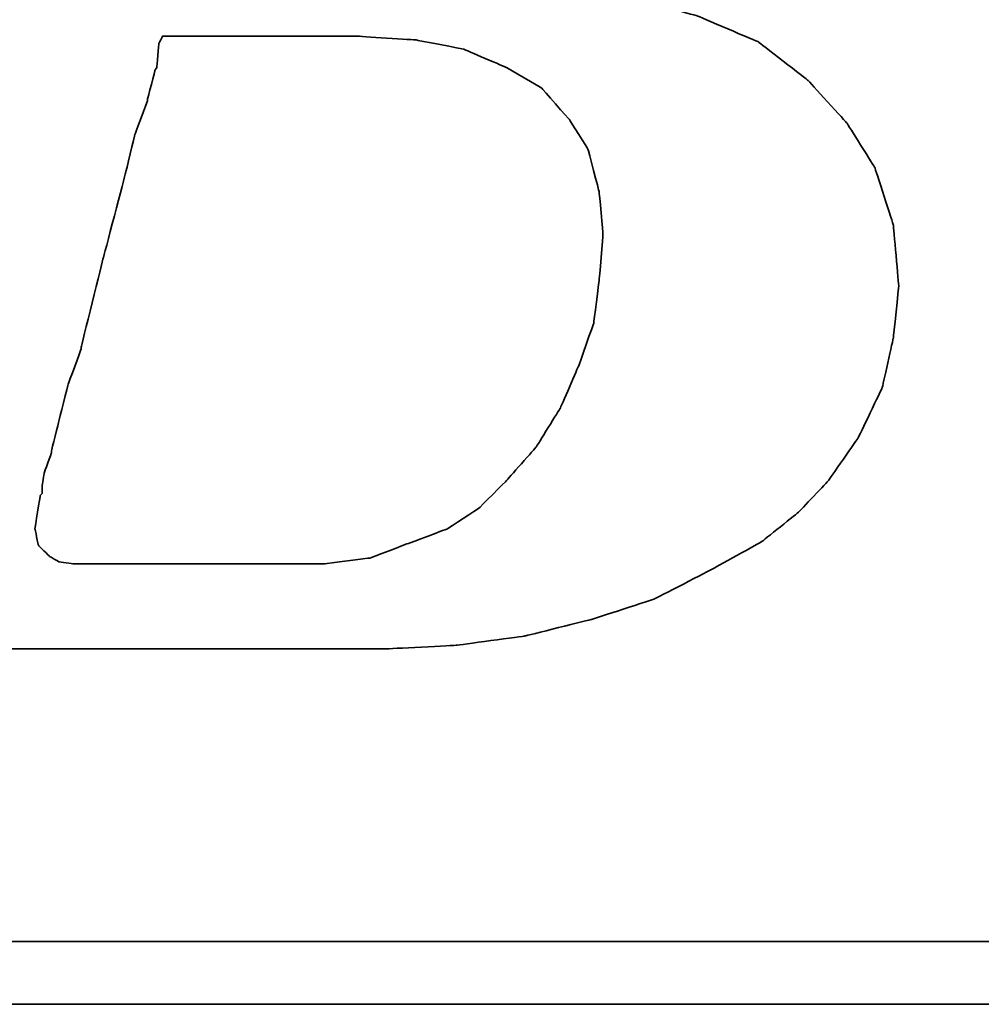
# Model space of a CAD drawing. Header units: millimetres. Extents: x 725 to 1014, y 326 to 423.
# Tile 29 of 51: x 944.83 to 947.14, y 350.6 to 352.96. Entities that reach past the tile are written whole.
import ezdxf

# ---------------------------------------------------------------- set-up
doc = ezdxf.new("R2010")
doc.units = ezdxf.units.MM
doc.header["$LTSCALE"] = 0.15
doc.layers.add('DIM', color=4, linetype='CONTINUOUS')
doc.layers.add('layer 1', color=7, linetype='CONTINUOUS')

# ---------------------------------------------------------------- blocks, each defined once
blk = doc.blocks.new('TBI MOTION logo(完整正式版)')
at = {"layer": 'layer 1', "color": 22, "lineweight": 35}
for points, knots in [([(-64.65375, -6.86375), (-64.65375, -6.86375), (-64.84375, -7.29625), (-64.84375, -7.29625), (-64.84375, -7.29625), (-64.84375, -7.29625), (-64.86875, -7.34375), (-64.86875, -7.34375), (-64.86875, -7.34375), (-64.86875, -7.34375), (-64.86875, -7.36875), (-64.86875, -7.36875), (-64.86875, -7.36875), (-64.86875, -7.36875), (-65.15375, -7.65375), (-65.15375, -7.65375), (-65.15375, -7.65375), (-65.15375, -7.65375), (-65.17875, -7.65375), (-65.17875, -7.65375), (-65.17875, -7.65375), (-65.17875, -7.65375), (-65.20375, -7.67875), (-65.20375, -7.67875), (-65.20375, -7.67875), (-65.20375, -7.67875), (-65.58875, -7.87125), (-65.58875, -7.87125), (-65.58875, -7.87125), (-65.58875, -7.87125), (-65.63375, -7.87125), (-65.63375, -7.87125), (-65.63375, -7.87125), (-65.63375, -7.87125), (-65.65875, -7.89375), (-65.65875, -7.89375), (-65.65875, -7.89375), (-65.65875, -7.89375), (-66.09375, -7.94375), (-66.09375, -7.94375), (-66.09375, -7.94375), (-66.09375, -7.94375), (-66.11375, -7.94375), (-66.11375, -7.94375), (-66.11375, -7.94375), (-66.11375, -7.94375), (-66.16375, -7.94375), (-66.16375, -7.94375), (-66.16375, -7.94375), (-66.16375, -7.94375), (-66.30875, -7.94375), (-66.30875, -7.94375), (-66.30875, -7.94375), (-66.30875, -7.94375), (-66.69375, -7.94375), (-66.69375, -7.94375), (-66.69375, -7.94375), (-66.69375, -7.94375), (-67.07375, -7.94375), (-67.07375, -7.94375), (-67.07375, -7.94375), (-67.07375, -7.94375), (-67.12375, -7.94375), (-67.12375, -7.94375), (-67.12375, -7.94375), (-67.12375, -7.94375), (-67.12375, -7.96625), (-67.12375, -7.96625), (-67.12375, -7.96625), (-67.12375, -7.96625), (-67.14875, -7.99125), (-67.14875, -7.99125), (-67.14875, -7.99125), (-67.14875, -7.99125), (-67.24375, -8.34875), (-67.24375, -8.34875), (-67.24375, -8.34875), (-67.24375, -8.34875), (-67.31375, -8.68625), (-67.31375, -8.68625), (-67.31375, -8.68625), (-67.31375, -8.68625), (-67.26875, -8.68625), (-67.26875, -8.68625), (-67.26875, -8.68625), (-67.26875, -8.68625), (-67.07375, -8.68625), (-67.07375, -8.68625), (-67.07375, -8.68625), (-67.07375, -8.68625), (-66.54875, -8.68625), (-66.54875, -8.68625), (-66.54875, -8.68625), (-66.54875, -8.68625), (-65.82625, -8.68625), (-65.82625, -8.68625), (-65.82625, -8.68625), (-65.82625, -8.68625), (-65.01375, -8.68625), (-65.01375, -8.68625), (-65.01375, -8.68625), (-65.01375, -8.68625), (-64.05375, -8.68625), (-64.05375, -8.68625), (-64.05375, -8.68625), (-64.05375, -8.68625), (-62.08375, -8.68625), (-62.08375, -8.68625), (-62.08375, -8.68625), (-62.08375, -8.68625), (-60.06875, -8.68625), (-60.06875, -8.68625), (-60.06875, -8.68625), (-60.06875, -8.68625), (-59.10875, -8.68625), (-59.10875, -8.68625), (-59.10875, -8.68625), (-59.10875, -8.68625), (-58.29375, -8.68625), (-58.29375, -8.68625), (-58.29375, -8.68625), (-58.29375, -8.68625), (-57.57375, -8.68625), (-57.57375, -8.68625), (-57.57375, -8.68625), (-57.57375, -8.68625), (-57.04875, -8.68625), (-57.04875, -8.68625), (-57.04875, -8.68625), (-57.04875, -8.68625), (-56.85375, -8.68625), (-56.85375, -8.68625), (-56.85375, -8.68625), (-56.85375, -8.68625), (-56.70875, -8.68625), (-56.70875, -8.68625), (-56.70875, -8.68625), (-56.70875, -8.68625), (-56.61375, -8.68625), (-56.61375, -8.68625), (-56.61375, -8.68625), (-56.61375, -8.68625), (-56.56875, -8.68625), (-56.56875, -8.68625), (-56.56875, -8.68625), (-56.56875, -8.68625), (-55.65375, -8.63875), (-55.65375, -8.63875), (-55.65375, -8.63875), (-55.65375, -8.63875), (-54.76875, -8.51875), (-54.76875, -8.51875), (-54.76875, -8.51875), (-54.76875, -8.51875), (-53.90375, -8.30375), (-53.90375, -8.30375), (-53.90375, -8.30375), (-53.90375, -8.30375), (-53.08875, -8.03875), (-53.08875, -8.03875), (-53.08875, -8.03875), (-53.08875, -8.03875), (-52.34375, -7.65375), (-52.34375, -7.65375), (-52.34375, -7.65375), (-52.34375, -7.65375), (-51.69875, -7.29625), (-51.69875, -7.29625), (-51.69875, -7.29625), (-51.69875, -7.29625), (-51.21875, -6.91125), (-51.21875, -6.91125), (-51.21875, -6.91125), (-51.21875, -6.91125), (-50.83375, -6.50375), (-50.83375, -6.50375), (-50.83375, -6.50375), (-50.83375, -6.50375), (-50.44875, -5.94875), (-50.44875, -5.94875), (-50.44875, -5.94875), (-50.44875, -5.94875), (-50.13875, -5.30375), (-50.13875, -5.30375), (-50.13875, -5.30375), (-50.13875, -5.30375), (-49.99375, -4.65375), (-49.99375, -4.65375), (-49.99375, -4.65375), (-49.99375, -4.65375), (-49.92375, -3.98375), (-49.92375, -3.98375), (-49.92375, -3.98375), (-49.92375, -3.98375), (-49.99375, -3.19374), (-49.99375, -3.19374), (-49.99375, -3.19374), (-49.99375, -3.19374), (-50.23374, -2.44874), (-50.23374, -2.44874), (-50.23374, -2.44874), (-50.23374, -2.44874), (-50.59375, -1.87374), (-50.59375, -1.87374), (-50.59375, -1.87374), (-50.59375, -1.87374), (-51.09875, -1.31874), (-51.09875, -1.31874), (-51.09875, -1.31874), (-51.09875, -1.31874), (-51.74375, -0.81875), (-51.74375, -0.81875), (-51.74375, -0.81875), (-51.74375, -0.81875), (-52.53875, -0.48125), (-52.53875, -0.48125), (-52.53875, -0.48125), (-52.53875, -0.48125), (-53.47375, -0.21875), (-53.47375, -0.21875), (-53.47375, -0.21875), (-53.47375, -0.21875), (-54.52875, -0.04874), (-54.52875, -0.04874), (-54.52875, -0.04874), (-54.52875, -0.04874), (-55.65375, 0.12125), (-55.65375, 0.12125), (-55.65375, 0.12125), (-55.65375, 0.12125), (-54.50375, 0.28624), (-54.50375, 0.28624), (-54.50375, 0.28624), (-54.50375, 0.28624), (-53.83375, 0.38124), (-53.83375, 0.38124), (-53.83375, 0.38124), (-53.83375, 0.38124), (-53.18375, 0.50125), (-53.18375, 0.50125), (-53.18375, 0.50125), (-53.18375, 0.50125), (-52.55875, 0.66874), (-52.55875, 0.66874), (-52.55875, 0.66874), (-52.55875, 0.66874), (-52.03375, 0.86124), (-52.03375, 0.86124), (-52.03375, 0.86124), (-52.03375, 0.86124), (-51.50374, 1.03124), (-51.50374, 1.03124), (-51.50374, 1.03124), (-51.50374, 1.03124), (-51.09875, 1.27125), (-51.09875, 1.27125), (-51.09875, 1.27125), (-51.09875, 1.27125), (-50.71375, 1.48624), (-50.71375, 1.48624), (-50.71375, 1.48624), (-50.71375, 1.48624), (-50.37625, 1.77625), (-50.37625, 1.77625), (-50.37625, 1.77625), (-50.37625, 1.77625), (-49.82375, 2.37625), (-49.82375, 2.37625), (-49.82375, 2.37625), (-49.82375, 2.37625), (-49.41875, 2.99625), (-49.41875, 2.99625), (-49.41875, 2.99625), (-49.41875, 2.99625), (-49.22375, 3.76625), (-49.22375, 3.76625), (-49.22375, 3.76625), (-49.22375, 3.76625), (-49.15375, 4.50874), (-49.15375, 4.50874), (-49.15375, 4.50874), (-49.15375, 4.50874), (-49.20375, 5.25125), (-49.20375, 5.25125), (-49.20375, 5.25125), (-49.20375, 5.25125), (-49.41875, 5.92625), (-49.41875, 5.92625), (-49.41875, 5.92625), (-49.41875, 5.92625), (-49.77875, 6.47625), (-49.77875, 6.47625), (-49.77875, 6.47625), (-49.77875, 6.47625), (-50.33125, 7.02624), (-50.33125, 7.02624), (-50.33125, 7.02624), (-50.33125, 7.02624), (-51.00125, 7.43625), (-51.00125, 7.43625), (-51.00125, 7.43625), (-51.00125, 7.43625), (-51.79375, 7.72625), (-51.79375, 7.72625), (-51.79375, 7.72625), (-51.79375, 7.72625), (-52.72875, 7.89124), (-52.72875, 7.89124), (-52.72875, 7.89124), (-52.72875, 7.89124), (-53.83375, 7.98625), (-53.83375, 7.98625), (-53.83375, 7.98625), (-53.83375, 7.98625), (-53.92875, 7.98625), (-53.92875, 7.98625), (-53.92875, 7.98625), (-53.92875, 7.98625), (-54.26375, 7.98625), (-54.26375, 7.98625), (-54.26375, 7.98625), (-54.26375, 7.98625), (-54.74375, 7.98625), (-54.74375, 7.98625), (-54.74375, 7.98625), (-54.74375, 7.98625), (-55.36875, 7.98625), (-55.36875, 7.98625), (-55.36875, 7.98625), (-55.36875, 7.98625), (-56.13375, 7.98625), (-56.13375, 7.98625), (-56.13375, 7.98625), (-56.13375, 7.98625), (-56.94875, 7.98625), (-56.94875, 7.98625), (-56.94875, 7.98625), (-56.94875, 7.98625), (-58.77625, 7.98625), (-58.77625, 7.98625), (-58.77625, 7.98625), (-58.77625, 7.98625), (-60.59875, 7.98625), (-60.59875, 7.98625), (-60.59875, 7.98625), (-60.59875, 7.98625), (-61.41375, 7.98625), (-61.41375, 7.98625), (-61.41375, 7.98625), (-61.41375, 7.98625), (-62.17875, 7.98625), (-62.17875, 7.98625), (-62.17875, 7.98625), (-62.17875, 7.98625), (-62.80375, 7.98625), (-62.80375, 7.98625), (-62.80375, 7.98625), (-62.80375, 7.98625), (-63.30625, 7.98625), (-63.30625, 7.98625), (-63.30625, 7.98625), (-63.30625, 7.98625), (-63.57375, 7.98625), (-63.57375, 7.98625), (-63.57375, 7.98625), (-63.57375, 7.98625), (-63.57375, 7.96375), (-63.57375, 7.96375), (-63.57375, 7.96375), (-63.57375, 7.96375), (-63.59875, 7.94125), (-63.59875, 7.94125), (-63.59875, 7.94125), (-63.59875, 7.94125), (-63.69375, 7.55625), (-63.69375, 7.55625), (-63.69375, 7.55625), (-63.69375, 7.55625), (-63.76375, 7.24624), (-63.76375, 7.24624), (-63.76375, 7.24624), (-63.76375, 7.24624), (-63.23875, 7.24624), (-63.23875, 7.24624), (-63.23875, 7.24624), (-63.23875, 7.24624), (-62.75875, 7.24624), (-62.75875, 7.24624), (-62.75875, 7.24624), (-62.75875, 7.24624), (-62.61125, 7.24624), (-62.61125, 7.24624), (-62.61125, 7.24624), (-62.61125, 7.24624), (-62.56625, 7.24624), (-62.56625, 7.24624), (-62.56625, 7.24624), (-62.56625, 7.24624), (-62.22875, 7.24624), (-62.22875, 7.24624), (-62.22875, 7.24624), (-62.22875, 7.24624), (-62.20375, 7.24624), (-62.20375, 7.24624), (-62.20375, 7.24624), (-62.20375, 7.24624), (-62.17875, 7.21875), (-62.17875, 7.21875), (-62.17875, 7.21875), (-62.17875, 7.21875), (-61.96375, 7.17125), (-61.96375, 7.17125), (-61.96375, 7.17125), (-61.96375, 7.17125), (-61.72375, 7.12624), (-61.72375, 7.12624), (-61.72375, 7.12624), (-61.72375, 7.12624), (-61.70375, 7.12624), (-61.70375, 7.12624), (-61.70375, 7.12624), (-61.70375, 7.12624), (-61.55875, 7.07624), (-61.55875, 7.07624), (-61.55875, 7.07624), (-61.55875, 7.07624), (-61.50875, 7.07624), (-61.50875, 7.07624), (-61.50875, 7.07624), (-61.50875, 7.07624), (-61.48375, 7.02624), (-61.48375, 7.02624), (-61.48375, 7.02624), (-61.48375, 7.02624), (-61.31875, 6.83375), (-61.31875, 6.83375), (-61.31875, 6.83375), (-61.31875, 6.83375), (-61.29375, 6.81125), (-61.29375, 6.81125), (-61.29375, 6.81125), (-61.29375, 6.81125), (-61.29375, 6.78625), (-61.29375, 6.78625), (-61.29375, 6.78625), (-61.29375, 6.78625), (-61.19875, 6.50124), (-61.19875, 6.50124), (-61.19875, 6.50124), (-61.19875, 6.50124), (-61.17375, 6.45124), (-61.17375, 6.45124), (-61.17375, 6.45124), (-61.17375, 6.45124), (-61.19875, 6.40625), (-61.19875, 6.40625), (-61.19875, 6.40625), (-61.19875, 6.40625), (-61.26875, 5.99624), (-61.26875, 5.99624), (-61.26875, 5.99624), (-61.26875, 5.99624), (-61.26875, 5.85125), (-61.26875, 5.85125), (-61.26875, 5.85125), (-61.26875, 5.85125), (-61.26875, 5.82625), (-61.26875, 5.82625), (-61.26875, 5.82625), (-61.26875, 5.82625), (-61.29375, 5.80625), (-61.29375, 5.80625), (-61.29375, 5.80625), (-61.29375, 5.80625), (-61.34125, 5.66125), (-61.34125, 5.66125), (-61.34125, 5.66125), (-61.34125, 5.66125), (-61.41375, 5.44625), (-61.41375, 5.44625), (-61.41375, 5.44625), (-61.41375, 5.44625), (-61.48375, 5.15625), (-61.48375, 5.15625), (-61.48375, 5.15625), (-61.48375, 5.15625), (-61.58375, 4.82124), (-61.58375, 4.82124), (-61.58375, 4.82124), (-61.58375, 4.82124), (-61.79875, 4.00375), (-61.79875, 4.00375), (-61.79875, 4.00375), (-61.79875, 4.00375), (-62.05875, 2.99625), (-62.05875, 2.99625), (-62.05875, 2.99625), (-62.05875, 2.99625), (-62.34875, 1.91625), (-62.34875, 1.91625), (-62.34875, 1.91625), (-62.34875, 1.91625), (-62.97375, -0.41124), (-62.97375, -0.41124), (-62.97375, -0.41124), (-62.97375, -0.41124), (-63.59875, -2.75875), (-63.59875, -2.75875), (-63.59875, -2.75875), (-63.59875, -2.75875), (-63.88375, -3.86374), (-63.88375, -3.86374), (-63.88375, -3.86374), (-63.88375, -3.86374), (-64.14875, -4.82374), (-64.14875, -4.82374), (-64.14875, -4.82374), (-64.14875, -4.82374), (-64.36375, -5.64125), (-64.36375, -5.64125), (-64.36375, -5.64125), (-64.36375, -5.64125), (-64.43625, -5.97625), (-64.43625, -5.97625), (-64.43625, -5.97625), (-64.43625, -5.97625), (-64.50875, -6.28625), (-64.50875, -6.28625), (-64.50875, -6.28625), (-64.50875, -6.28625), (-64.50875, -6.30875), (-64.50875, -6.30875), (-64.50875, -6.30875), (-64.50875, -6.30875), (-64.57875, -6.50375), (-64.57875, -6.50375), (-64.57875, -6.50375), (-64.57875, -6.50375), (-64.62875, -6.69625), (-64.62875, -6.69625), (-64.62875, -6.69625), (-64.62875, -6.69625), (-64.62875, -6.76875), (-64.62875, -6.76875), (-64.62875, -6.76875), (-64.62875, -6.76875), (-64.62875, -6.81375), (-64.62875, -6.81375), (-64.62875, -6.81375), (-64.62875, -6.81375), (-64.62875, -6.83875), (-64.62875, -6.83875), (-64.62875, -6.83875), (-64.62875, -6.83875), (-64.65375, -6.86375), (-64.65375, -6.86375)], [0, 0, 0, 0, 0.00719424, 0.00719424, 0.00719424, 0.00719425, 0.01438849, 0.01438849, 0.01438849, 0.0143885, 0.02158273, 0.02158273, 0.02158273, 0.02158274, 0.02877698, 0.02877698, 0.02877698, 0.02877699, 0.03597122, 0.03597122, 0.03597122, 0.03597123, 0.04316547, 0.04316547, 0.04316547, 0.04316548, 0.05035971, 0.05035971, 0.05035971, 0.05035972, 0.05755396, 0.05755396, 0.05755396, 0.05755397, 0.0647482, 0.0647482, 0.0647482, 0.06474821, 0.07194245, 0.07194245, 0.07194245, 0.07194246, 0.07913669, 0.07913669, 0.07913669, 0.0791367, 0.08633094, 0.08633094, 0.08633094, 0.08633095, 0.09352518, 0.09352518, 0.09352518, 0.09352519, 0.10071942, 0.10071942, 0.10071942, 0.10071943, 0.10791367, 0.10791367, 0.10791367, 0.10791368, 0.11510791, 0.11510791, 0.11510791, 0.11510792, 0.12230216, 0.12230216, 0.12230216, 0.12230217, 0.1294964, 0.1294964, 0.1294964, 0.12949641, 0.13669065, 0.13669065, 0.13669065, 0.13669066, 0.14388489, 0.14388489, 0.14388489, 0.1438849, 0.15107914, 0.15107914, 0.15107914, 0.15107915, 0.15827338, 0.15827338, 0.15827338, 0.15827339, 0.16546763, 0.16546763, 0.16546763, 0.16546764, 0.17266187, 0.17266187, 0.17266187, 0.17266188, 0.17985612, 0.17985612, 0.17985612, 0.17985613, 0.18705036, 0.18705036, 0.18705036, 0.18705037, 0.1942446, 0.1942446, 0.1942446, 0.19424461, 0.20143885, 0.20143885, 0.20143885, 0.20143886, 0.20863309, 0.20863309, 0.20863309, 0.2086331, 0.21582734, 0.21582734, 0.21582734, 0.21582735, 0.22302158, 0.22302158, 0.22302158, 0.22302159, 0.23021583, 0.23021583, 0.23021583, 0.23021584, 0.23741007, 0.23741007, 0.23741007, 0.23741008, 0.24460432, 0.24460432, 0.24460432, 0.24460433, 0.25179856, 0.25179856, 0.25179856, 0.25179857, 0.25899281, 0.25899281, 0.25899281, 0.25899282, 0.26618705, 0.26618705, 0.26618705, 0.26618706, 0.27338129, 0.27338129, 0.27338129, 0.2733813, 0.28057554, 0.28057554, 0.28057554, 0.28057555, 0.28776978, 0.28776978, 0.28776978, 0.28776979, 0.29496403, 0.29496403, 0.29496403, 0.29496404, 0.30215827, 0.30215827, 0.30215827, 0.30215828, 0.30935252, 0.30935252, 0.30935252, 0.30935253, 0.31654676, 0.31654676, 0.31654676, 0.31654677, 0.32374101, 0.32374101, 0.32374101, 0.32374102, 0.33093525, 0.33093525, 0.33093525, 0.33093526, 0.3381295, 0.3381295, 0.3381295, 0.33812951, 0.34532374, 0.34532374, 0.34532374, 0.34532375, 0.35251799, 0.35251799, 0.35251799, 0.352518, 0.35971223, 0.35971223, 0.35971223, 0.35971224, 0.36690647, 0.36690647, 0.36690647, 0.36690648, 0.37410072, 0.37410072, 0.37410072, 0.37410073, 0.38129496, 0.38129496, 0.38129496, 0.38129497, 0.38848921, 0.38848921, 0.38848921, 0.38848922, 0.39568345, 0.39568345, 0.39568345, 0.39568346, 0.4028777, 0.4028777, 0.4028777, 0.40287771, 0.41007194, 0.41007194, 0.41007194, 0.41007195, 0.41726619, 0.41726619, 0.41726619, 0.4172662, 0.42446043, 0.42446043, 0.42446043, 0.42446044, 0.43165468, 0.43165468, 0.43165468, 0.43165469, 0.43884892, 0.43884892, 0.43884892, 0.43884893, 0.44604317, 0.44604317, 0.44604317, 0.44604318, 0.45323741, 0.45323741, 0.45323741, 0.45323742, 0.46043165, 0.46043165, 0.46043165, 0.46043166, 0.4676259, 0.4676259, 0.4676259, 0.46762591, 0.47482014, 0.47482014, 0.47482014, 0.47482015, 0.48201439, 0.48201439, 0.48201439, 0.4820144, 0.48920863, 0.48920863, 0.48920863, 0.48920864, 0.49640288, 0.49640288, 0.49640288, 0.49640289, 0.50359712, 0.50359712, 0.50359712, 0.50359713, 0.51079137, 0.51079137, 0.51079137, 0.51079138, 0.51798561, 0.51798561, 0.51798561, 0.51798562, 0.52517986, 0.52517986, 0.52517986, 0.52517987, 0.5323741, 0.5323741, 0.5323741, 0.53237411, 0.53956835, 0.53956835, 0.53956835, 0.53956836, 0.54676259, 0.54676259, 0.54676259, 0.5467626, 0.55395683, 0.55395683, 0.55395683, 0.55395684, 0.56115108, 0.56115108, 0.56115108, 0.56115109, 0.56834532, 0.56834532, 0.56834532, 0.56834533, 0.57553957, 0.57553957, 0.57553957, 0.57553958, 0.58273381, 0.58273381, 0.58273381, 0.58273382, 0.58992806, 0.58992806, 0.58992806, 0.58992807, 0.5971223, 0.5971223, 0.5971223, 0.59712231, 0.60431655, 0.60431655, 0.60431655, 0.60431656, 0.61151079, 0.61151079, 0.61151079, 0.6115108, 0.61870504, 0.61870504, 0.61870504, 0.61870505, 0.62589928, 0.62589928, 0.62589928, 0.62589929, 0.63309353, 0.63309353, 0.63309353, 0.63309354, 0.64028777, 0.64028777, 0.64028777, 0.64028778, 0.64748201, 0.64748201, 0.64748201, 0.64748202, 0.65467626, 0.65467626, 0.65467626, 0.65467627, 0.6618705, 0.6618705, 0.6618705, 0.66187051, 0.66906475, 0.66906475, 0.66906475, 0.66906476, 0.67625899, 0.67625899, 0.67625899, 0.676259, 0.68345324, 0.68345324, 0.68345324, 0.68345325, 0.69064748, 0.69064748, 0.69064748, 0.69064749, 0.69784173, 0.69784173, 0.69784173, 0.69784174, 0.70503597, 0.70503597, 0.70503597, 0.70503598, 0.71223022, 0.71223022, 0.71223022, 0.71223023, 0.71942446, 0.71942446, 0.71942446, 0.71942447, 0.72661871, 0.72661871, 0.72661871, 0.72661872, 0.73381295, 0.73381295, 0.73381295, 0.73381296, 0.74100719, 0.74100719, 0.74100719, 0.7410072, 0.74820144, 0.74820144, 0.74820144, 0.74820145, 0.75539568, 0.75539568, 0.75539568, 0.75539569, 0.76258993, 0.76258993, 0.76258993, 0.76258994, 0.76978417, 0.76978417, 0.76978417, 0.76978418, 0.77697842, 0.77697842, 0.77697842, 0.77697843, 0.78417266, 0.78417266, 0.78417266, 0.78417267, 0.79136691, 0.79136691, 0.79136691, 0.79136692, 0.79856115, 0.79856115, 0.79856115, 0.79856116, 0.8057554, 0.8057554, 0.8057554, 0.80575541, 0.81294964, 0.81294964, 0.81294964, 0.81294965, 0.82014388, 0.82014388, 0.82014388, 0.82014389, 0.82733813, 0.82733813, 0.82733813, 0.82733814, 0.83453237, 0.83453237, 0.83453237, 0.83453238, 0.84172662, 0.84172662, 0.84172662, 0.84172663, 0.84892086, 0.84892086, 0.84892086, 0.84892087, 0.85611511, 0.85611511, 0.85611511, 0.85611512, 0.86330935, 0.86330935, 0.86330935, 0.86330936, 0.8705036, 0.8705036, 0.8705036, 0.87050361, 0.87769784, 0.87769784, 0.87769784, 0.87769785, 0.88489209, 0.88489209, 0.88489209, 0.8848921, 0.89208633, 0.89208633, 0.89208633, 0.89208634, 0.89928058, 0.89928058, 0.89928058, 0.89928059, 0.90647482, 0.90647482, 0.90647482, 0.90647483, 0.91366906, 0.91366906, 0.91366906, 0.91366907, 0.92086331, 0.92086331, 0.92086331, 0.92086332, 0.92805755, 0.92805755, 0.92805755, 0.92805756, 0.9352518, 0.9352518, 0.9352518, 0.93525181, 0.94244604, 0.94244604, 0.94244604, 0.94244605, 0.94964029, 0.94964029, 0.94964029, 0.9496403, 0.95683453, 0.95683453, 0.95683453, 0.95683454, 0.96402878, 0.96402878, 0.96402878, 0.96402879, 0.97122302, 0.97122302, 0.97122302, 0.97122303, 0.97841727, 0.97841727, 0.97841727, 0.97841728, 0.98561151, 0.98561151, 0.98561151, 0.98561152, 0.99280576, 0.99280576, 0.99280576, 0.99280577, 1, 1, 1, 1]), ([(-61.03125, -6.57375), (-61.03125, -6.57375), (-61.03125, -6.67125), (-61.03125, -6.67125), (-61.03125, -6.67125), (-61.03125, -6.67125), (-61.05375, -6.69625), (-61.05375, -6.69625), (-61.05375, -6.69625), (-61.05375, -6.69625), (-61.12375, -7.12875), (-61.12375, -7.12875), (-61.12375, -7.12875), (-61.12375, -7.12875), (-61.07875, -7.34375), (-61.07875, -7.34375), (-61.07875, -7.34375), (-61.07875, -7.34375), (-60.93375, -7.48875), (-60.93375, -7.48875), (-60.93375, -7.48875), (-60.93375, -7.48875), (-60.81375, -7.55625), (-60.81375, -7.55625), (-60.81375, -7.55625), (-60.81375, -7.55625), (-60.62375, -7.58375), (-60.62375, -7.58375), (-60.62375, -7.58375), (-60.62375, -7.58375), (-60.30875, -7.58375), (-60.30875, -7.58375), (-60.30875, -7.58375), (-60.30875, -7.58375), (-59.97375, -7.58375), (-59.97375, -7.58375), (-59.97375, -7.58375), (-59.97375, -7.58375), (-59.87875, -7.58375), (-59.87875, -7.58375), (-59.87875, -7.58375), (-59.87875, -7.58375), (-59.63625, -7.58375), (-59.63625, -7.58375), (-59.63625, -7.58375), (-59.63625, -7.58375), (-58.96875, -7.58375), (-58.96875, -7.58375), (-58.96875, -7.58375), (-58.96875, -7.58375), (-58.29375, -7.58375), (-58.29375, -7.58375), (-58.29375, -7.58375), (-58.29375, -7.58375), (-58.05375, -7.58375), (-58.05375, -7.58375), (-58.05375, -7.58375), (-58.05375, -7.58375), (-57.98375, -7.58375), (-57.98375, -7.58375), (-57.98375, -7.58375), (-57.98375, -7.58375), (-57.35875, -7.58375), (-57.35875, -7.58375), (-57.35875, -7.58375), (-57.35875, -7.58375), (-56.78375, -7.50875), (-56.78375, -7.50875), (-56.78375, -7.50875), (-56.78375, -7.50875), (-56.27875, -7.31875), (-56.27875, -7.31875), (-56.27875, -7.31875), (-56.27875, -7.31875), (-55.77375, -7.12875), (-55.77375, -7.12875), (-55.77375, -7.12875), (-55.77375, -7.12875), (-55.36875, -6.86375), (-55.36875, -6.86375), (-55.36875, -6.86375), (-55.36875, -6.86375), (-55.00875, -6.50375), (-55.00875, -6.50375), (-55.00875, -6.50375), (-55.00875, -6.50375), (-54.62375, -6.06875), (-54.62375, -6.06875), (-54.62375, -6.06875), (-54.62375, -6.06875), (-54.31375, -5.56875), (-54.31375, -5.56875), (-54.31375, -5.56875), (-54.31375, -5.56875), (-54.07375, -5.01625), (-54.07375, -5.01625), (-54.07375, -5.01625), (-54.07375, -5.01625), (-53.87875, -4.46374), (-53.87875, -4.46374), (-53.87875, -4.46374), (-53.87875, -4.46374), (-53.80875, -3.91375), (-53.80875, -3.91375), (-53.80875, -3.91375), (-53.80875, -3.91375), (-53.75875, -3.31375), (-53.75875, -3.31375), (-53.75875, -3.31375), (-53.75875, -3.31375), (-53.80875, -2.75875), (-53.80875, -2.75875), (-53.80875, -2.75875), (-53.80875, -2.75875), (-53.95375, -2.20875), (-53.95375, -2.20875), (-53.95375, -2.20875), (-53.95375, -2.20875), (-54.19375, -1.82625), (-54.19375, -1.82625), (-54.19375, -1.82625), (-54.19375, -1.82625), (-54.55375, -1.41875), (-54.55375, -1.41875), (-54.55375, -1.41875), (-54.55375, -1.41875), (-55.00875, -1.15125), (-55.00875, -1.15125), (-55.00875, -1.15125), (-55.00875, -1.15125), (-55.56125, -0.91375), (-55.56125, -0.91375), (-55.56125, -0.91375), (-55.56125, -0.91375), (-56.18125, -0.79375), (-56.18125, -0.79375), (-56.18125, -0.79375), (-56.18125, -0.79375), (-56.94875, -0.74374), (-56.94875, -0.74374), (-56.94875, -0.74374), (-56.94875, -0.74374), (-56.99875, -0.74374), (-56.99875, -0.74374), (-56.99875, -0.74374), (-56.99875, -0.74374), (-57.09375, -0.74374), (-57.09375, -0.74374), (-57.09375, -0.74374), (-57.09375, -0.74374), (-57.38375, -0.74374), (-57.38375, -0.74374), (-57.38375, -0.74374), (-57.38375, -0.74374), (-57.76875, -0.74374), (-57.76875, -0.74374), (-57.76875, -0.74374), (-57.76875, -0.74374), (-58.24625, -0.74374), (-58.24625, -0.74374), (-58.24625, -0.74374), (-58.24625, -0.74374), (-58.72875, -0.74374), (-58.72875, -0.74374), (-58.72875, -0.74374), (-58.72875, -0.74374), (-59.20875, -0.74374), (-59.20875, -0.74374), (-59.20875, -0.74374), (-59.20875, -0.74374), (-59.46875, -0.74374), (-59.46875, -0.74374), (-59.46875, -0.74374), (-59.46875, -0.74374), (-59.51625, -0.83875), (-59.51625, -0.83875), (-59.51625, -0.83875), (-59.51625, -0.83875), (-59.54375, -1.15125), (-59.54375, -1.15125), (-59.54375, -1.15125), (-59.54375, -1.15125), (-59.56375, -1.17874), (-59.56375, -1.17874), (-59.56375, -1.17874), (-59.56375, -1.17874), (-59.66375, -1.55875), (-59.66375, -1.55875), (-59.66375, -1.55875), (-59.66375, -1.55875), (-59.66375, -1.58375), (-59.66375, -1.58375), (-59.66375, -1.58375), (-59.66375, -1.58375), (-59.82875, -2.01874), (-59.82875, -2.01874), (-59.82875, -2.01874), (-59.82875, -2.01874), (-59.94875, -2.52125), (-59.94875, -2.52125), (-59.94875, -2.52125), (-59.94875, -2.52125), (-60.23875, -3.62375), (-60.23875, -3.62375), (-60.23875, -3.62375), (-60.23875, -3.62375), (-60.52375, -4.77624), (-60.52375, -4.77624), (-60.52375, -4.77624), (-60.52375, -4.77624), (-60.52375, -4.79874), (-60.52375, -4.79874), (-60.52375, -4.79874), (-60.52375, -4.79874), (-60.69125, -5.25375), (-60.69125, -5.25375), (-60.69125, -5.25375), (-60.69125, -5.25375), (-60.81375, -5.73625), (-60.81375, -5.73625), (-60.81375, -5.73625), (-60.81375, -5.73625), (-60.90875, -6.11875), (-60.90875, -6.11875), (-60.90875, -6.11875), (-60.90875, -6.11875), (-60.90875, -6.14375), (-60.90875, -6.14375), (-60.90875, -6.14375), (-60.90875, -6.14375), (-61.00375, -6.40875), (-61.00375, -6.40875), (-61.00375, -6.40875), (-61.00375, -6.40875), (-61.03125, -6.57375), (-61.03125, -6.57375)], [0, 0, 0, 0, 0.01694915, 0.01694915, 0.01694915, 0.01694916, 0.03389831, 0.03389831, 0.03389831, 0.03389832, 0.05084746, 0.05084746, 0.05084746, 0.05084747, 0.06779661, 0.06779661, 0.06779661, 0.06779662, 0.08474576, 0.08474576, 0.08474576, 0.08474577, 0.10169492, 0.10169492, 0.10169492, 0.10169493, 0.11864407, 0.11864407, 0.11864407, 0.11864408, 0.13559322, 0.13559322, 0.13559322, 0.13559323, 0.15254237, 0.15254237, 0.15254237, 0.15254238, 0.16949153, 0.16949153, 0.16949153, 0.16949154, 0.18644068, 0.18644068, 0.18644068, 0.18644069, 0.20338983, 0.20338983, 0.20338983, 0.20338984, 0.22033898, 0.22033898, 0.22033898, 0.22033899, 0.23728814, 0.23728814, 0.23728814, 0.23728815, 0.25423729, 0.25423729, 0.25423729, 0.2542373, 0.27118644, 0.27118644, 0.27118644, 0.27118645, 0.28813559, 0.28813559, 0.28813559, 0.2881356, 0.30508475, 0.30508475, 0.30508475, 0.30508476, 0.3220339, 0.3220339, 0.3220339, 0.32203391, 0.33898305, 0.33898305, 0.33898305, 0.33898306, 0.3559322, 0.3559322, 0.3559322, 0.35593221, 0.37288136, 0.37288136, 0.37288136, 0.37288137, 0.38983051, 0.38983051, 0.38983051, 0.38983052, 0.40677966, 0.40677966, 0.40677966, 0.40677967, 0.42372881, 0.42372881, 0.42372881, 0.42372882, 0.44067797, 0.44067797, 0.44067797, 0.44067798, 0.45762712, 0.45762712, 0.45762712, 0.45762713, 0.47457627, 0.47457627, 0.47457627, 0.47457628, 0.49152542, 0.49152542, 0.49152542, 0.49152543, 0.50847458, 0.50847458, 0.50847458, 0.50847459, 0.52542373, 0.52542373, 0.52542373, 0.52542374, 0.54237288, 0.54237288, 0.54237288, 0.54237289, 0.55932203, 0.55932203, 0.55932203, 0.55932204, 0.57627119, 0.57627119, 0.57627119, 0.5762712, 0.59322034, 0.59322034, 0.59322034, 0.59322035, 0.61016949, 0.61016949, 0.61016949, 0.6101695, 0.62711864, 0.62711864, 0.62711864, 0.62711865, 0.6440678, 0.6440678, 0.6440678, 0.64406781, 0.66101695, 0.66101695, 0.66101695, 0.66101696, 0.6779661, 0.6779661, 0.6779661, 0.67796611, 0.69491525, 0.69491525, 0.69491525, 0.69491526, 0.71186441, 0.71186441, 0.71186441, 0.71186442, 0.72881356, 0.72881356, 0.72881356, 0.72881357, 0.74576271, 0.74576271, 0.74576271, 0.74576272, 0.76271186, 0.76271186, 0.76271186, 0.76271187, 0.77966102, 0.77966102, 0.77966102, 0.77966103, 0.79661017, 0.79661017, 0.79661017, 0.79661018, 0.81355932, 0.81355932, 0.81355932, 0.81355933, 0.83050847, 0.83050847, 0.83050847, 0.83050848, 0.84745763, 0.84745763, 0.84745763, 0.84745764, 0.86440678, 0.86440678, 0.86440678, 0.86440679, 0.88135593, 0.88135593, 0.88135593, 0.88135594, 0.89830508, 0.89830508, 0.89830508, 0.89830509, 0.91525424, 0.91525424, 0.91525424, 0.91525425, 0.93220339, 0.93220339, 0.93220339, 0.9322034, 0.94915254, 0.94915254, 0.94915254, 0.94915255, 0.96610169, 0.96610169, 0.96610169, 0.9661017, 0.98305085, 0.98305085, 0.98305085, 0.98305086, 1, 1, 1, 1]), ([(75.90875, -9.47875), (75.90875, -9.47875), (75.90875, -12.28625), (75.90875, -12.28625), (75.90875, -12.28625), (75.90875, -12.28625), (75.90875, -12.47875), (75.90875, -12.47875), (75.90875, -12.47875), (75.90875, -12.47875), (75.71625, -12.47875), (75.71625, -12.47875), (75.71625, -12.47875), (75.71625, -12.47875), (-88.32875, -12.47875), (-88.32875, -12.47875), (-88.32875, -12.47875), (-88.32875, -12.47875), (-88.32875, -13.29375), (-88.32875, -13.29375), (-88.32875, -13.29375), (-88.32875, -13.29375), (82.89125, -13.29375), (82.89125, -13.29375), (82.89125, -13.29375), (82.89125, -13.29375), (75.90875, -9.47875), (75.90875, -9.47875)], [0, 0, 0, 0, 0.14285714, 0.14285714, 0.14285714, 0.14285715, 0.28571429, 0.28571429, 0.28571429, 0.2857143, 0.42857143, 0.42857143, 0.42857143, 0.42857144, 0.57142857, 0.57142857, 0.57142857, 0.57142858, 0.71428571, 0.71428571, 0.71428571, 0.71428572, 0.85714286, 0.85714286, 0.85714286, 0.85714287, 1, 1, 1, 1])]:
    blk.add_open_spline(points, degree=3, knots=knots, dxfattribs=at)

msp = doc.modelspace()

# ---------------------------------------------------------------- block references
at = {"layer": 'DIM', "color": 7, "xscale": 0.1852549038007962, "yscale": 0.1852549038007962, "zscale": 0.1852549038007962}
msp.add_blockref('TBI MOTION logo(完整正式版)', (956.1882, 353.0618), dxfattribs=at)

doc.saveas('drawing.dxf')
